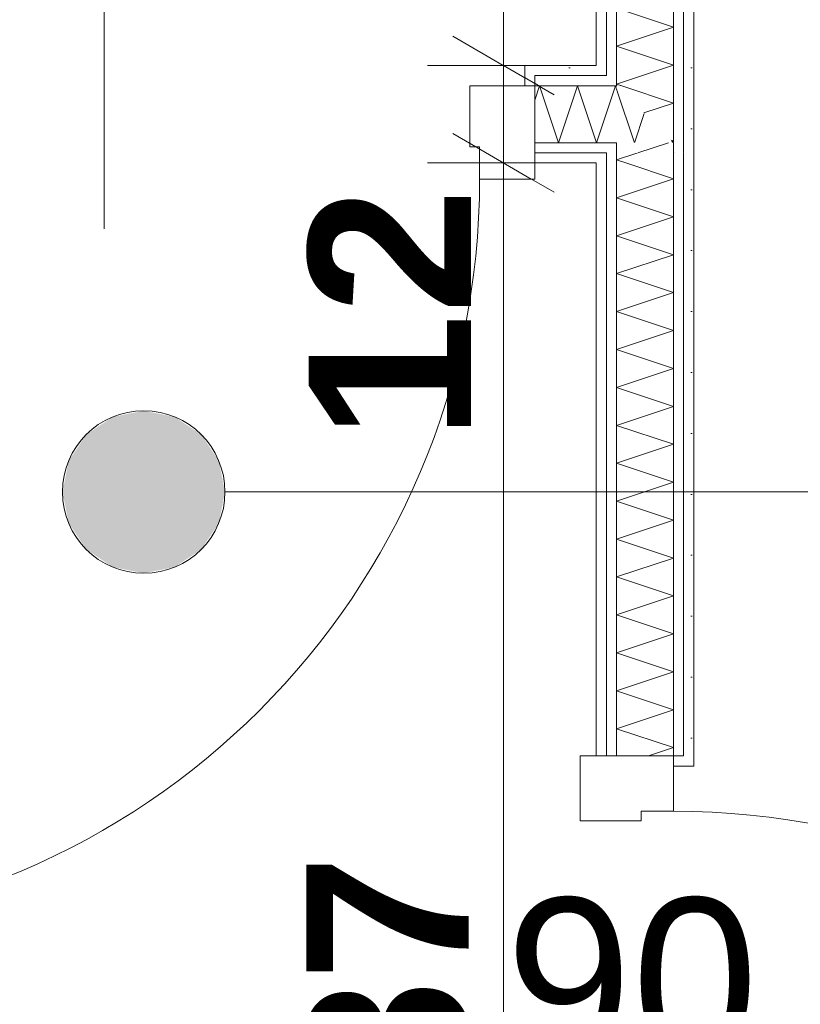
# Model space of a CAD drawing. Extents: x -7314 to 11761, y 144 to 9383.
# Tile 33 of 193: x 2738 to 2834, y 977 to 1099. Entities that reach past the tile are written whole.
import ezdxf
from ezdxf.xclip import XClip

# ---------------------------------------------------------------- set-up
doc = ezdxf.new("R2010")
doc.units = 0
doc.header["$MEASUREMENT"] = 0
doc.header["$XCLIPFRAME"] = 0
doc.linetypes.add('Wipeout_Contour', pattern=[20000, 0, -20000])
for name, color, linetype in [('FORMA - Arch 01 - 220-A Ściany', 7, 'Continuous'), ('FORMA - Arch 02 - Strefy', 7, 'Continuous'), ('FORMA - Arch 04 - Wymiary ogólne', 7, 'Continuous')]:
    doc.layers.add(name, color=color, linetype=linetype)
doc.styles.add('STYL_AUTOMATYCZNY_2', font='arial.ttf')
doc.styles.add('STYL_AUTOMATYCZNY_9', font='arial.ttf')
pattern_1 = [(0, (4185.3, -5972.398), (0, 7.5), [0, -7.5])]

# ---------------------------------------------------------------- blocks, each defined once
blk = doc.blocks.new('*X328')
at = {"layer": 'FORMA - Arch 01 - 220-A Ściany', "color": 7, "linetype": 'Continuous', "lineweight": 5, "ltscale": 0.025}
for p, q in [((2811.73, 1090.39), (2818.11, 1088.27)), ((2818.11, 1088.27), (2814.45, 1087.05)), ((2817.79, 1083.71), (2818.11, 1083.6)), ((2818.11, 1083.6), (2817.95, 1083.55))]:
    blk.add_line(p, q, dxfattribs=at)
blk = doc.blocks.new('*X329')
at = {"layer": 'FORMA - Arch 01 - 220-A Ściany', "color": 7, "linetype": 'Continuous', "lineweight": 5, "ltscale": 0.025}
for p, q in [((2811.11, 1099.94), (2818.11, 1097.6)), ((2818.11, 1097.6), (2811.11, 1095.27)), ((2811.11, 1095.27), (2818.11, 1092.94)), ((2818.11, 1092.94), (2811.11, 1090.6)), ((2811.11, 1090.6), (2811.73, 1090.39))]:
    blk.add_line(p, q, dxfattribs=at)
blk = doc.blocks.new('*X341')
at = {"layer": 'FORMA - Arch 01 - 220-A Ściany', "color": 7, "linetype": 'Continuous', "lineweight": 5, "ltscale": 0.025}
for p, q in [((2801.63, 1090.39), (2801.04, 1088.62)), ((2803.97, 1083.39), (2801.63, 1090.39)), ((2806.3, 1090.39), (2803.97, 1083.39)), ((2808.63, 1083.39), (2806.3, 1090.39)), ((2810.97, 1090.39), (2808.63, 1083.39)), ((2811.11, 1089.98), (2810.97, 1090.39))]:
    blk.add_line(p, q, dxfattribs=at)
blk = doc.blocks.new('*X342')
at = {"layer": 'FORMA - Arch 01 - 220-A Ściany', "color": 7, "linetype": 'Continuous', "lineweight": 5, "ltscale": 0.025}
for p, q in [((2813.3, 1083.39), (2811.11, 1089.98)), ((2814.5, 1087), (2813.3, 1083.39)), ((2817.97, 1083.39), (2817.9, 1083.6)), ((2818, 1083.5), (2817.97, 1083.39))]:
    blk.add_line(p, q, dxfattribs=at)
blk = doc.blocks.new('*X343')
at = {"layer": 'FORMA - Arch 01 - 220-A Ściany', "color": 7, "linetype": 'Continuous', "lineweight": 5, "ltscale": 0.025}
for p, q in [((2813.73, 1082.14), (2811.11, 1081.27)), ((2811.11, 1081.27), (2812.23, 1080.89))]:
    blk.add_line(p, q, dxfattribs=at)
blk = doc.blocks.new('*X344')
at = {"layer": 'FORMA - Arch 01 - 220-A Ściany', "color": 7, "linetype": 'Continuous', "lineweight": 5, "ltscale": 0.025}
blk.add_line((2817.48, 1083.39), (2813.73, 1082.14), dxfattribs=at)
blk = doc.blocks.new('*X348')
at = {"layer": 'FORMA - Arch 01 - 220-A Ściany', "color": 7, "linetype": 'Continuous', "lineweight": 5, "ltscale": 0.025}
for p, q in [((2812.23, 1080.89), (2818.11, 1078.94)), ((2818.11, 1078.94), (2811.11, 1076.6)), ((2811.11, 1076.6), (2818.11, 1074.27)), ((2818.11, 1074.27), (2811.11, 1071.94)), ((2811.11, 1071.94), (2818.11, 1069.6)), ((2818.11, 1069.6), (2811.11, 1067.27)), ((2811.11, 1067.27), (2818.11, 1064.94)), ((2818.11, 1064.94), (2811.11, 1062.6)), ((2811.11, 1062.6), (2818.11, 1060.27)), ((2818.11, 1060.27), (2811.11, 1057.94)), ((2811.11, 1057.94), (2818.11, 1055.6)), ((2818.11, 1055.6), (2811.11, 1053.27)), ((2811.11, 1053.27), (2818.11, 1050.94)), ((2818.11, 1050.94), (2811.11, 1048.6)), ((2811.11, 1048.6), (2818.11, 1046.27)), ((2818.11, 1046.27), (2811.11, 1043.94)), ((2811.11, 1043.94), (2818.11, 1041.6)), ((2818.11, 1041.6), (2811.11, 1039.27)), ((2811.11, 1039.27), (2818.11, 1036.94)), ((2818.11, 1036.94), (2811.11, 1034.6)), ((2811.11, 1034.6), (2818.11, 1032.27)), ((2818.11, 1032.27), (2811.11, 1029.94)), ((2811.11, 1029.94), (2818.11, 1027.6)), ((2818.11, 1027.6), (2811.11, 1025.27)), ((2811.11, 1025.27), (2818.11, 1022.94)), ((2818.11, 1022.94), (2811.11, 1020.6)), ((2811.11, 1020.6), (2818.11, 1018.27)), ((2818.11, 1018.27), (2811.11, 1015.94)), ((2811.11, 1015.94), (2818.11, 1013.6)), ((2818.11, 1013.6), (2811.11, 1011.27)), ((2811.11, 1011.27), (2818.11, 1008.94)), ((2818.11, 1008.94), (2815.05, 1007.92))]:
    blk.add_line(p, q, dxfattribs=at)
blk = doc.blocks.new('Rysunek_1_1', base_point=(4185.3, -5972.4))
at = {"layer": 'FORMA - Arch 01 - 220-A Ściany', "color": 7, "linetype": 'Continuous', "lineweight": 13, "ltscale": 0.025}
blk.add_arc((2818.11, 908.72), 92.4, 0, 90, dxfattribs=at)
at = {"color": 254, "linetype": 'Wipeout_Contour', "lineweight": 0, "ltscale": 9061.299385}
blk.add_wipeout([(2820.61, 1082.14), (2819.36, 1082.14), (2820.61, 1080.89)], dxfattribs=at).dxf.layer = 'FORMA - Arch 01 - 220-A Ściany'
at = {"color": 254, "linetype": 'Wipeout_Contour', "lineweight": 0, "ltscale": 12008.631401}
blk.add_wipeout([(2656.54, 1092.89), (2808.61, 1092.89), (2808.61, 1379.4), (2656.54, 1379.4)], dxfattribs=at).dxf.layer = 'FORMA - Arch 02 - Strefy'
at = {"color": 254, "linetype": 'Wipeout_Contour', "lineweight": 0, "ltscale": 11618.078845}
blk.add_wipeout([(2808.61, 878.27), (2808.61, 1080.89), (2656.54, 1080.89), (2656.54, 878.27)], dxfattribs=at).dxf.layer = 'FORMA - Arch 02 - Strefy'
at = {"linetype": 'Continuous', "lineweight": 13}
blk.add_hatch(color=7, dxfattribs=at).paths.add_polyline_path([(2742.9, 1040.4), (2743.66, 1036.57), (2745.83, 1033.33), (2749.07, 1031.16), (2752.9, 1030.4), (2756.72, 1031.16), (2759.97, 1033.33), (2762.14, 1036.57), (2762.9, 1040.4), (2762.14, 1044.23), (2759.97, 1047.47), (2756.72, 1049.64), (2752.9, 1050.4), (2749.07, 1049.64), (2745.83, 1047.47), (2743.66, 1044.23)])
at = {"layer": 'FORMA - Arch 01 - 220-A Ściany', "linetype": 'Continuous', "lineweight": 5}
h = blk.add_hatch(dxfattribs=at)
h.set_pattern_fill('Gips_0001', style=0, pattern_type=2)
h.set_pattern_definition(pattern_1)
h.paths.add_polyline_path([(2820.61, 1082.14), (2819.36, 1082.14), (2820.61, 1080.89)])
at = {"color": 7, "linetype": 'Continuous', "lineweight": 13, "ltscale": 0.025}
blk.add_circle((2752.9, 1040.4), 10, dxfattribs=at)
at = {"layer": 'FORMA - Arch 01 - 220-A Ściany', "color": 7, "linetype": 'Continuous', "lineweight": 15, "ltscale": 0.025}
blk.add_line((2748.04, 1164.42), (2748.04, 1072.8), dxfattribs=at)
at = {"layer": 'FORMA - Arch 01 - 220-A Ściany', "color": 7, "linetype": 'Continuous', "lineweight": 13, "ltscale": 0.025}
blk.add_arc((2701.84, 1078.89), 92.4, 270, 0, dxfattribs=at)
at = {"layer": 'FORMA - Arch 04 - Wymiary ogólne', "color": 154, "linetype": 'Continuous', "lineweight": 13, "ltscale": 0.025}
blk.add_line((2797.19, 1092.89), (2797.19, 1224.04), dxfattribs=at)
at = {"layer": 'FORMA - Arch 04 - Wymiary ogólne', "color": 154, "linetype": 'Continuous', "lineweight": 13, "char_height": 20, "attachment_point": 7, "rotation": 90, "style": 'STYL_AUTOMATYCZNY_9'}
for s, insert, width in [('\\A1;{\\pql;\\fArial|b1|i0|c238|p0;\\W1.000000;12}', (2793.19, 1046.77), 30.509), ('\\A1;{\\pql;\\fArial|b1|i0|c238|p0;\\W1.000000;187}', (2793.19, 949.14), 45.7634)]:
    blk.add_mtext(s, dxfattribs=dict(at, insert=insert, width=width))
at = {"color": 254, "linetype": 'Wipeout_Contour', "lineweight": 0, "ltscale": 9041.788496}
blk.add_wipeout([(2808.61, 1091.64), (2809.86, 1091.64), (2808.61, 1092.89)], dxfattribs=at).dxf.layer = 'FORMA - Arch 01 - 220-A Ściany'
at = {"color": 254, "linetype": 'Wipeout_Contour', "lineweight": 0, "ltscale": 12024.453078}
blk.add_wipeout([(2801.04, 1082.14), (2801.04, 1080.89), (2808.61, 1080.89), (2808.61, 1082.14)], dxfattribs=at).dxf.layer = 'FORMA - Arch 01 - 220-A Ściany'
at = {"layer": 'FORMA - Arch 01 - 220-A Ściany', "linetype": 'Continuous', "lineweight": 5}
h = blk.add_hatch(dxfattribs=at)
h.set_pattern_fill('Gips_0001', style=0, pattern_type=2)
h.set_pattern_definition(pattern_1)
h.paths.add_polyline_path([(2808.61, 1091.64), (2809.86, 1091.64), (2808.61, 1092.89)])
h = blk.add_hatch(dxfattribs=at)
h.set_pattern_fill('Gips_0001', style=0, pattern_type=2)
h.set_pattern_definition(pattern_1)
h.paths.add_polyline_path([(2801.04, 1082.14), (2801.04, 1080.89), (2808.61, 1080.89), (2808.61, 1082.14)])
at = {"color": 254, "linetype": 'Wipeout_Contour', "lineweight": 0, "ltscale": 12319.475056}
blk.add_wipeout([(2820.61, 1379.4), (2819.36, 1379.4), (2819.36, 1082.14), (2820.61, 1082.14)], dxfattribs=at).dxf.layer = 'FORMA - Arch 01 - 220-A Ściany'
at = {"layer": 'FORMA - Arch 01 - 220-A Ściany', "linetype": 'Continuous', "lineweight": 5}
h = blk.add_hatch(dxfattribs=at)
h.set_pattern_fill('Gips_0001', style=0, pattern_type=2)
h.set_pattern_definition(pattern_1)
h.paths.add_polyline_path([(2820.61, 1379.4), (2819.36, 1379.4), (2819.36, 1082.14), (2820.61, 1082.14)])
at = {"layer": 'FORMA - Arch 01 - 220-A Ściany', "color": 7, "linetype": 'Continuous', "lineweight": 15, "ltscale": 0.025, "flags": 128}
blk.add_lwpolyline([(2820.61, 1080.89), (2820.61, 1379.4)], dxfattribs=at)
at = {"color": 254, "linetype": 'Wipeout_Contour', "lineweight": 0, "ltscale": 9043.926497}
blk.add_wipeout([(2809.86, 1090.39), (2811.11, 1090.39), (2809.86, 1091.64)], dxfattribs=at).dxf.layer = 'FORMA - Arch 01 - 220-A Ściany'
at = {"color": 254, "linetype": 'Wipeout_Contour', "lineweight": 0, "ltscale": 12040.901019}
blk.add_wipeout([(2809.86, 1082.14), (2808.61, 1082.14), (2808.61, 1080.89), (2809.86, 1080.89)], dxfattribs=at).dxf.layer = 'FORMA - Arch 01 - 220-A Ściany'
at = {"layer": 'FORMA - Arch 01 - 220-A Ściany', "linetype": 'Continuous', "lineweight": 5}
h = blk.add_hatch(dxfattribs=at)
h.set_pattern_fill('Gips_0001', style=0, pattern_type=2)
h.set_pattern_definition(pattern_1)
h.paths.add_polyline_path([(2809.86, 1090.39), (2811.11, 1090.39), (2809.86, 1091.64)])
h = blk.add_hatch(dxfattribs=at)
h.set_pattern_fill('Gips_0001', style=0, pattern_type=2)
h.set_pattern_definition(pattern_1)
h.paths.add_polyline_path([(2809.86, 1082.14), (2808.61, 1082.14), (2808.61, 1080.89), (2809.86, 1080.89)])
at = {"layer": 'FORMA - Arch 01 - 220-A Ściany', "color": 7, "linetype": 'Continuous', "lineweight": 15, "ltscale": 0.025, "flags": 128}
blk.add_lwpolyline([(2801.04, 1080.89), (2808.61, 1080.89)], dxfattribs=at)
at = {"color": 254, "linetype": 'Wipeout_Contour', "lineweight": 0, "ltscale": 9059.142717}
blk.add_wipeout([(2819.36, 1083.39), (2818.11, 1083.39), (2819.36, 1082.14)], dxfattribs=at).dxf.layer = 'FORMA - Arch 01 - 220-A Ściany'
at = {"layer": 'FORMA - Arch 01 - 220-A Ściany', "linetype": 'Continuous', "lineweight": 5}
h = blk.add_hatch(dxfattribs=at)
h.set_pattern_fill('Gips_0001', style=0, pattern_type=2)
h.set_pattern_definition(pattern_1)
h.paths.add_polyline_path([(2819.36, 1083.39), (2818.11, 1083.39), (2819.36, 1082.14)])
at = {"color": 254, "linetype": 'Wipeout_Contour', "lineweight": 0, "ltscale": 9042.836871}
blk.add_wipeout([(2808.61, 1092.89), (2809.86, 1091.64), (2809.86, 1092.89)], dxfattribs=at).dxf.layer = 'FORMA - Arch 01 - 220-A Ściany'
at = {"color": 254, "linetype": 'Wipeout_Contour', "lineweight": 0, "ltscale": 12028.585432}
blk.add_wipeout([(2801.04, 1082.14), (2809.86, 1082.14), (2809.86, 1083.39), (2801.04, 1083.39)], dxfattribs=at).dxf.layer = 'FORMA - Arch 01 - 220-A Ściany'
at = {"layer": 'FORMA - Arch 01 - 220-A Ściany', "linetype": 'Continuous', "lineweight": 5}
h = blk.add_hatch(dxfattribs=at)
h.set_pattern_fill('Gips_0001', style=0, pattern_type=2)
h.set_pattern_definition(pattern_1)
h.paths.add_polyline_path([(2808.61, 1092.89), (2809.86, 1091.64), (2809.86, 1092.89)])
h = blk.add_hatch(dxfattribs=at)
h.set_pattern_fill('Gips_0001', style=0, pattern_type=2)
h.set_pattern_definition(pattern_1)
h.paths.add_polyline_path([(2801.04, 1082.14), (2809.86, 1082.14), (2809.86, 1083.39), (2801.04, 1083.39)])
at = {"layer": 'FORMA - Arch 01 - 220-A Ściany', "color": 7, "linetype": 'Continuous', "lineweight": 15, "ltscale": 0.025}
blk.add_line((2801.04, 1082.14), (2801.04, 1080.89), dxfattribs=at)
at = {"color": 254, "linetype": 'Wipeout_Contour', "lineweight": 0, "ltscale": 12315.792027}
blk.add_wipeout([(2819.36, 1379.4), (2818.11, 1379.4), (2818.11, 1083.39), (2819.36, 1083.39)], dxfattribs=at).dxf.layer = 'FORMA - Arch 01 - 220-A Ściany'
at = {"layer": 'FORMA - Arch 01 - 220-A Ściany', "linetype": 'Continuous', "lineweight": 5}
h = blk.add_hatch(dxfattribs=at)
h.set_pattern_fill('Gips_0001', style=0, pattern_type=2)
h.set_pattern_definition(pattern_1)
h.paths.add_polyline_path([(2819.36, 1379.4), (2818.11, 1379.4), (2818.11, 1083.39), (2819.36, 1083.39)])
at = {"layer": 'FORMA - Arch 01 - 220-A Ściany', "color": 7, "linetype": 'Continuous', "lineweight": 13, "ltscale": 0.025}
for p, q in [((2819.36, 1083.39), (2819.36, 1379.4)), ((2819.36, 1082.14), (2819.36, 1083.39))]:
    blk.add_line(p, q, dxfattribs=at)
at = {"color": 254, "linetype": 'Wipeout_Contour', "lineweight": 0, "ltscale": 12157.280538}
blk.add_wipeout([(2808.61, 1224.04), (2808.61, 1092.89), (2809.86, 1092.89), (2809.86, 1224.04)], dxfattribs=at).dxf.layer = 'FORMA - Arch 01 - 220-A Ściany'
at = {"color": 254, "linetype": 'Wipeout_Contour', "lineweight": 0, "ltscale": 9044.973795}
blk.add_wipeout([(2809.86, 1091.64), (2811.11, 1090.39), (2811.11, 1091.64)], dxfattribs=at).dxf.layer = 'FORMA - Arch 01 - 220-A Ściany'
at = {"layer": 'FORMA - Arch 01 - 220-A Ściany', "linetype": 'Continuous', "lineweight": 5}
h = blk.add_hatch(dxfattribs=at)
h.set_pattern_fill('Gips_0001', style=0, pattern_type=2)
h.set_pattern_definition(pattern_1)
h.paths.add_polyline_path([(2808.61, 1224.04), (2808.61, 1092.89), (2809.86, 1092.89), (2809.86, 1224.04)])
h = blk.add_hatch(dxfattribs=at)
h.set_pattern_fill('Gips_0001', style=0, pattern_type=2)
h.set_pattern_definition(pattern_1)
h.paths.add_polyline_path([(2809.86, 1091.64), (2811.11, 1090.39), (2811.11, 1091.64)])
at = {"layer": 'FORMA - Arch 01 - 220-A Ściany', "color": 7, "linetype": 'Continuous', "lineweight": 15, "ltscale": 0.025, "flags": 128}
blk.add_lwpolyline([(2808.61, 1224.04), (2808.61, 1092.89)], dxfattribs=at)
at = {"color": 254, "linetype": 'Wipeout_Contour', "lineweight": 0, "ltscale": 9060.260266}
blk.add_wipeout([(2819.36, 1082.14), (2819.36, 1080.89), (2820.61, 1080.89)], dxfattribs=at).dxf.layer = 'FORMA - Arch 01 - 220-A Ściany'
at = {"layer": 'FORMA - Arch 01 - 220-A Ściany', "linetype": 'Continuous', "lineweight": 5}
h = blk.add_hatch(dxfattribs=at)
h.set_pattern_fill('Gips_0001', style=0, pattern_type=2)
h.set_pattern_definition(pattern_1)
h.paths.add_polyline_path([(2819.36, 1082.14), (2819.36, 1080.89), (2820.61, 1080.89)])
at = {"color": 254, "linetype": 'Wipeout_Contour', "lineweight": 0, "ltscale": 12161.995255}
blk.add_wipeout([(2809.86, 1225.29), (2809.86, 1091.64), (2811.11, 1091.64), (2811.11, 1225.29)], dxfattribs=at).dxf.layer = 'FORMA - Arch 01 - 220-A Ściany'
at = {"color": 254, "linetype": 'Wipeout_Contour', "lineweight": 0, "ltscale": 12039.990166}
blk.add_wipeout([(2801.04, 1092.89), (2801.04, 1091.64), (2808.61, 1091.64), (2808.61, 1092.89)], dxfattribs=at).dxf.layer = 'FORMA - Arch 01 - 220-A Ściany'
at = {"color": 254, "linetype": 'Wipeout_Contour', "lineweight": 0, "ltscale": 9055.767987}
blk.add_wipeout([(2811.11, 1090.39), (2818.11, 1083.39), (2818.11, 1090.39)], dxfattribs=at).dxf.layer = 'FORMA - Arch 01 - 220-A Ściany'
at = {"layer": 'FORMA - Arch 01 - 220-A Ściany', "linetype": 'Continuous', "lineweight": 5}
h = blk.add_hatch(dxfattribs=at)
h.set_pattern_fill('Gips_0001', style=0, pattern_type=2)
h.set_pattern_definition(pattern_1)
h.paths.add_polyline_path([(2809.86, 1225.29), (2809.86, 1091.64), (2811.11, 1091.64), (2811.11, 1225.29)])
h = blk.add_hatch(dxfattribs=at)
h.set_pattern_fill('Gips_0001', style=0, pattern_type=2)
h.set_pattern_definition(pattern_1)
h.paths.add_polyline_path([(2801.04, 1092.89), (2801.04, 1091.64), (2808.61, 1091.64), (2808.61, 1092.89)])
at = {"layer": 'FORMA - Arch 01 - 220-A Ściany', "color": 7, "linetype": 'Continuous', "lineweight": 13, "ltscale": 0.025}
blk.add_line((2809.86, 1225.29), (2809.86, 1091.64), dxfattribs=at)
at = {"color": 7, "linetype": 'Continuous', "lineweight": 13, "ltscale": 0.025}
blk.add_blockref('*X328', (0, 0), dxfattribs=at)
at = {"color": 254, "linetype": 'Wipeout_Contour', "lineweight": 0, "ltscale": 12047.363914}
blk.add_wipeout([(2811.11, 1083.39), (2809.86, 1083.39), (2809.86, 1082.14), (2811.11, 1082.14)], dxfattribs=at).dxf.layer = 'FORMA - Arch 01 - 220-A Ściany'
at = {"layer": 'FORMA - Arch 01 - 220-A Ściany', "linetype": 'Continuous', "lineweight": 5}
h = blk.add_hatch(dxfattribs=at)
h.set_pattern_fill('Gips_0001', style=0, pattern_type=2)
h.set_pattern_definition(pattern_1)
h.paths.add_polyline_path([(2811.11, 1083.39), (2809.86, 1083.39), (2809.86, 1082.14), (2811.11, 1082.14)])
at = {"layer": 'FORMA - Arch 01 - 220-A Ściany', "color": 7, "linetype": 'Continuous', "lineweight": 13, "ltscale": 0.025}
for p, q in [((2801.04, 1082.14), (2809.86, 1082.14)), ((2809.86, 1082.14), (2809.86, 1080.89))]:
    blk.add_line(p, q, dxfattribs=at)
at = {"color": 254, "linetype": 'Wipeout_Contour', "lineweight": 0, "ltscale": 12177.344631}
blk.add_wipeout([(2811.11, 1226.54), (2811.11, 1090.39), (2818.11, 1090.39), (2818.11, 1226.54)], dxfattribs=at).dxf.layer = 'FORMA - Arch 01 - 220-A Ściany'
at = {"layer": 'FORMA - Arch 01 - 220-A Ściany', "color": 7, "linetype": 'Continuous', "lineweight": 13, "ltscale": 0.025}
for p, q in [((2811.11, 1226.54), (2811.11, 1090.39)), ((2818.11, 1090.39), (2818.11, 1226.54)), ((2809.86, 1090.39), (2811.11, 1090.39)), ((2818.11, 1083.39), (2818.11, 1090.39))]:
    blk.add_line(p, q, dxfattribs=at)
at = {"color": 7, "linetype": 'Continuous', "lineweight": 13, "ltscale": 0.025}
blk.add_blockref('*X329', (0, 0), dxfattribs=at)
at = {"color": 254, "linetype": 'Wipeout_Contour', "lineweight": 0, "ltscale": 12040.506947}
blk.add_wipeout([(2801.04, 1090.39), (2809.86, 1090.39), (2809.86, 1091.64), (2801.04, 1091.64)], dxfattribs=at).dxf.layer = 'FORMA - Arch 01 - 220-A Ściany'
at = {"color": 254, "linetype": 'Wipeout_Contour', "lineweight": 0, "ltscale": 9058.102523}
blk.add_wipeout([(2818.11, 1083.39), (2818.11, 1082.14), (2819.36, 1082.14)], dxfattribs=at).dxf.layer = 'FORMA - Arch 01 - 220-A Ściany'
at = {"layer": 'FORMA - Arch 01 - 220-A Ściany', "linetype": 'Continuous', "lineweight": 5}
h = blk.add_hatch(dxfattribs=at)
h.set_pattern_fill('Gips_0001', style=0, pattern_type=2)
h.set_pattern_definition(pattern_1)
h.paths.add_polyline_path([(2801.04, 1090.39), (2809.86, 1090.39), (2809.86, 1091.64), (2801.04, 1091.64)])
h = blk.add_hatch(dxfattribs=at)
h.set_pattern_fill('Gips_0001', style=0, pattern_type=2)
h.set_pattern_definition(pattern_1)
h.paths.add_polyline_path([(2818.11, 1083.39), (2818.11, 1082.14), (2819.36, 1082.14)])
at = {"layer": 'FORMA - Arch 01 - 220-A Ściany', "color": 7, "linetype": 'Continuous', "lineweight": 13, "ltscale": 0.025}
blk.add_line((2819.36, 1080.89), (2819.36, 1082.14), dxfattribs=at)
blk.add_point((2818.11, 1082.14), dxfattribs=at)
at = {"color": 254, "linetype": 'Wipeout_Contour', "lineweight": 0, "ltscale": 12036.874133}
blk.add_wipeout([(2801.04, 1090.39), (2801.04, 1083.39), (2811.11, 1083.39), (2811.11, 1090.39)], dxfattribs=at).dxf.layer = 'FORMA - Arch 01 - 220-A Ściany'
at = {"layer": 'FORMA - Arch 01 - 220-A Ściany', "color": 7, "linetype": 'Continuous', "lineweight": 15, "ltscale": 0.025}
blk.add_line((2801.04, 1083.39), (2801.04, 1082.14), dxfattribs=at)
at = {"color": 7, "linetype": 'Continuous', "lineweight": 13, "ltscale": 0.025}
blk.add_blockref('*X341', (0, 0), dxfattribs=at)
at = {"color": 254, "linetype": 'Wipeout_Contour', "lineweight": 0, "ltscale": 15028.439148}
blk.add_wipeout([(2799.79, 1092.89), (2799.79, 1090.39), (2801.04, 1090.39), (2801.04, 1091.64), (2801.04, 1092.89)], dxfattribs=at).dxf.layer = 'FORMA - Arch 01 - 220-A Ściany'
at = {"color": 254, "linetype": 'Wipeout_Contour', "lineweight": 0, "ltscale": 9047.288936}
blk.add_wipeout([(2811.11, 1083.39), (2818.11, 1083.39), (2811.11, 1090.39)], dxfattribs=at).dxf.layer = 'FORMA - Arch 01 - 220-A Ściany'
at = {"layer": 'FORMA - Arch 01 - 220-A Ściany', "linetype": 'Continuous', "lineweight": 5}
h = blk.add_hatch(dxfattribs=at)
h.set_pattern_fill('Gips_0001', style=0, pattern_type=2)
h.set_pattern_definition(pattern_1)
h.paths.add_polyline_path([(2799.79, 1092.89), (2799.79, 1090.39), (2801.04, 1090.39), (2801.04, 1091.64), (2801.04, 1092.89)])
at = {"layer": 'FORMA - Arch 01 - 220-A Ściany', "color": 7, "linetype": 'Continuous', "lineweight": 15, "ltscale": 0.025}
for p, q in [((2799.79, 1090.39), (2799.79, 1092.89)), ((2801.04, 1092.89), (2799.79, 1092.89)), ((2801.04, 1092.89), (2799.79, 1092.89)), ((2801.04, 1090.39), (2799.79, 1090.39)), ((2801.04, 1090.39), (2801.04, 1083.39))]:
    blk.add_line(p, q, dxfattribs=at)
at = {"layer": 'FORMA - Arch 01 - 220-A Ściany', "color": 7, "linetype": 'Continuous', "lineweight": 13, "ltscale": 0.025}
for p, q in [((2809.86, 1091.64), (2801.04, 1091.64)), ((2801.04, 1091.64), (2801.04, 1090.39)), ((2809.86, 1090.39), (2801.04, 1090.39)), ((2809.86, 1090.39), (2811.11, 1090.39)), ((2801.04, 1083.39), (2811.11, 1083.39)), ((2811.11, 1083.39), (2811.11, 1082.14)), ((2818.11, 1082.14), (2818.11, 1083.39))]:
    blk.add_line(p, q, dxfattribs=at)
at = {"layer": 'FORMA - Arch 01 - 220-A Ściany', "color": 7, "linetype": 'Continuous', "lineweight": 15, "ltscale": 0.025, "flags": 128}
blk.add_lwpolyline([(2808.61, 1092.89), (2801.04, 1092.89)], dxfattribs=at)
at = {"layer": 'FORMA - Arch 01 - 220-A Ściany', "color": 7, "linetype": 'Continuous', "lineweight": 13, "ltscale": 0.025}
blk.add_point((2811.11, 1090.39), dxfattribs=at)
at = {"layer": 'FORMA - Arch 04 - Wymiary ogólne', "color": 154, "linetype": 'Continuous', "lineweight": 13, "ltscale": 0.025}
blk.add_line((2806.57, 1092.89), (2787.82, 1092.89), dxfattribs=at)
at = {"color": 7, "linetype": 'Continuous', "lineweight": 13, "ltscale": 0.025}
blk.add_blockref('*X342', (0, 0), dxfattribs=at)
at = {"color": 254, "linetype": 'Wipeout_Contour', "lineweight": 0, "ltscale": 17993.968992}
blk.add_wipeout([(2793.04, 1090.39), (2793.04, 1082.89), (2794.24, 1082.89), (2794.24, 1078.89), (2801.04, 1078.89), (2801.04, 1090.39)], dxfattribs=at).dxf.layer = 'FORMA - Arch 01 - 220-A Ściany'
at = {"color": 254, "linetype": 'Wipeout_Contour', "lineweight": 0, "ltscale": 12045.5673}
blk.add_wipeout([(2811.11, 1082.14), (2809.86, 1082.14), (2809.86, 1080.89), (2811.11, 1080.89)], dxfattribs=at).dxf.layer = 'FORMA - Arch 01 - 220-A Ściany'
at = {"layer": 'FORMA - Arch 01 - 220-A Ściany', "linetype": 'Continuous', "lineweight": 5}
h = blk.add_hatch(dxfattribs=at)
h.set_pattern_fill('Gips_0001', style=0, pattern_type=2)
h.set_pattern_definition(pattern_1)
h.paths.add_polyline_path([(2811.11, 1082.14), (2809.86, 1082.14), (2809.86, 1080.89), (2811.11, 1080.89)])
at = {"layer": 'FORMA - Arch 01 - 220-A Ściany', "color": 7, "linetype": 'Continuous', "lineweight": 15, "ltscale": 0.025}
for p, q in [((2799.79, 1090.39), (2799.79, 1092.89)), ((2793.04, 1090.39), (2793.04, 1082.89)), ((2801.04, 1090.39), (2793.04, 1090.39)), ((2801.04, 1078.89), (2801.04, 1090.39)), ((2801.04, 1090.39), (2801.04, 1083.39)), ((2801.04, 1090.39), (2801.04, 1083.39)), ((2801.04, 1083.39), (2801.04, 1082.14)), ((2801.04, 1083.39), (2801.04, 1082.14)), ((2793.04, 1082.89), (2794.24, 1082.89)), ((2794.24, 1082.89), (2794.24, 1078.89)), ((2801.04, 1082.14), (2801.04, 1080.89)), ((2801.04, 1082.14), (2801.04, 1080.89)), ((2794.24, 1078.89), (2801.04, 1078.89))]:
    blk.add_line(p, q, dxfattribs=at)
at = {"layer": 'FORMA - Arch 04 - Wymiary ogólne', "color": 154, "linetype": 'Continuous', "lineweight": 13, "ltscale": 0.025}
for p, q in [((2790.94, 1096.5), (2803.44, 1089.28)), ((2797.19, 1080.89), (2797.19, 1092.89)), ((2790.94, 1084.5), (2803.44, 1077.28)), ((2806.57, 1080.89), (2787.82, 1080.89)), ((2797.19, 893.66), (2797.19, 1080.89))]:
    blk.add_line(p, q, dxfattribs=at)
at = {"color": 254, "linetype": 'Wipeout_Contour', "lineweight": 0, "ltscale": 12060.968297}
blk.add_wipeout([(2818.11, 1082.14), (2811.11, 1082.14), (2811.11, 1080.89), (2818.11, 1080.89)], dxfattribs=at).dxf.layer = 'FORMA - Arch 01 - 220-A Ściany'
at = {"color": 254, "linetype": 'Wipeout_Contour', "lineweight": 0, "ltscale": 11989.13716}
blk.add_wipeout([(2809.86, 1080.89), (2808.61, 1080.89), (2808.61, 1007.92), (2809.86, 1007.92)], dxfattribs=at).dxf.layer = 'FORMA - Arch 01 - 220-A Ściany'
at = {"layer": 'FORMA - Arch 01 - 220-A Ściany', "linetype": 'Continuous', "lineweight": 5}
h = blk.add_hatch(dxfattribs=at)
h.set_pattern_fill('Gips_0001', style=0, pattern_type=2)
h.set_pattern_definition(pattern_1)
h.paths.add_polyline_path([(2809.86, 1080.89), (2808.61, 1080.89), (2808.61, 1007.92), (2809.86, 1007.92)])
at = {"layer": 'FORMA - Arch 01 - 220-A Ściany', "color": 7, "linetype": 'Continuous', "lineweight": 15, "ltscale": 0.025, "flags": 128}
blk.add_lwpolyline([(2808.61, 1080.89), (2808.61, 1007.92)], dxfattribs=at)
at = {"color": 7, "linetype": 'Continuous', "lineweight": 13, "ltscale": 0.025}
blk.add_blockref('*X343', (0, 0), dxfattribs=at)
at = {"color": 254, "linetype": 'Wipeout_Contour', "lineweight": 0, "ltscale": 12076.37145}
blk.add_wipeout([(2819.36, 1082.14), (2818.11, 1082.14), (2818.11, 1080.89), (2819.36, 1080.89)], dxfattribs=at).dxf.layer = 'FORMA - Arch 01 - 220-A Ściany'
at = {"layer": 'FORMA - Arch 01 - 220-A Ściany', "linetype": 'Continuous', "lineweight": 5}
h = blk.add_hatch(dxfattribs=at)
h.set_pattern_fill('Gips_0001', style=0, pattern_type=2)
h.set_pattern_definition(pattern_1)
h.paths.add_polyline_path([(2819.36, 1082.14), (2818.11, 1082.14), (2818.11, 1080.89), (2819.36, 1080.89)])
at = {"color": 254, "linetype": 'Wipeout_Contour', "lineweight": 0, "ltscale": 11993.823671}
blk.add_wipeout([(2809.86, 1080.89), (2809.86, 1007.92), (2811.11, 1007.92), (2811.11, 1080.89)], dxfattribs=at).dxf.layer = 'FORMA - Arch 01 - 220-A Ściany'
at = {"layer": 'FORMA - Arch 01 - 220-A Ściany', "linetype": 'Continuous', "lineweight": 5}
h = blk.add_hatch(dxfattribs=at)
h.set_pattern_fill('Gips_0001', style=0, pattern_type=2)
h.set_pattern_definition(pattern_1)
h.paths.add_polyline_path([(2809.86, 1080.89), (2809.86, 1007.92), (2811.11, 1007.92), (2811.11, 1080.89)])
at = {"layer": 'FORMA - Arch 01 - 220-A Ściany', "color": 7, "linetype": 'Continuous', "lineweight": 13, "ltscale": 0.025}
for p, q in [((2809.86, 1082.14), (2809.86, 1080.89)), ((2809.86, 1080.89), (2809.86, 1007.92))]:
    blk.add_line(p, q, dxfattribs=at)
at = {"layer": 'FORMA - Arch 01 - 220-A Ściany', "color": 7, "linetype": 'Continuous', "lineweight": 15, "ltscale": 0.025}
blk.add_line((2809.86, 1007.92), (2808.61, 1007.92), dxfattribs=at)
at = {"color": 254, "linetype": 'Wipeout_Contour', "lineweight": 0, "ltscale": 12062.762619}
blk.add_wipeout([(2818.11, 1083.39), (2811.11, 1083.39), (2811.11, 1082.14), (2818.11, 1082.14)], dxfattribs=at).dxf.layer = 'FORMA - Arch 01 - 220-A Ściany'
at = {"color": 254, "linetype": 'Wipeout_Contour', "lineweight": 0, "ltscale": 12029.449363}
blk.add_wipeout([(2819.36, 1007.92), (2820.61, 1007.92), (2820.61, 1080.89), (2819.36, 1080.89)], dxfattribs=at).dxf.layer = 'FORMA - Arch 01 - 220-A Ściany'
at = {"layer": 'FORMA - Arch 01 - 220-A Ściany', "linetype": 'Continuous', "lineweight": 5}
h = blk.add_hatch(dxfattribs=at)
h.set_pattern_fill('Gips_0001', style=0, pattern_type=2)
h.set_pattern_definition(pattern_1)
h.paths.add_polyline_path([(2819.36, 1007.92), (2820.61, 1007.92), (2820.61, 1080.89), (2819.36, 1080.89)])
at = {"layer": 'FORMA - Arch 01 - 220-A Ściany', "color": 7, "linetype": 'Continuous', "lineweight": 13, "ltscale": 0.025}
for p, q in [((2811.11, 1083.39), (2811.11, 1082.14)), ((2818.11, 1082.14), (2818.11, 1083.39))]:
    blk.add_line(p, q, dxfattribs=at)
at = {"color": 7, "linetype": 'Continuous', "lineweight": 13, "ltscale": 0.025}
blk.add_blockref('*X344', (0, 0), dxfattribs=at)
at = {"color": 254, "linetype": 'Wipeout_Contour', "lineweight": 0, "ltscale": 12024.76094}
blk.add_wipeout([(2819.36, 1080.89), (2818.11, 1080.89), (2818.11, 1007.92), (2819.36, 1007.92)], dxfattribs=at).dxf.layer = 'FORMA - Arch 01 - 220-A Ściany'
at = {"layer": 'FORMA - Arch 01 - 220-A Ściany', "linetype": 'Continuous', "lineweight": 5}
h = blk.add_hatch(dxfattribs=at)
h.set_pattern_fill('Gips_0001', style=0, pattern_type=2)
h.set_pattern_definition(pattern_1)
h.paths.add_polyline_path([(2819.36, 1080.89), (2818.11, 1080.89), (2818.11, 1007.92), (2819.36, 1007.92)])
at = {"layer": 'FORMA - Arch 01 - 220-A Ściany', "color": 7, "linetype": 'Continuous', "lineweight": 13, "ltscale": 0.025}
blk.add_line((2819.36, 1080.89), (2819.36, 1082.14), dxfattribs=at)
at = {"color": 254, "linetype": 'Wipeout_Contour', "lineweight": 0, "ltscale": 12009.291264}
blk.add_wipeout([(2818.11, 1080.89), (2811.11, 1080.89), (2811.11, 1007.92), (2818.11, 1007.92)], dxfattribs=at).dxf.layer = 'FORMA - Arch 01 - 220-A Ściany'
at = {"color": 7, "linetype": 'Continuous', "lineweight": 13, "ltscale": 0.025}
blk.add_line((2858.69, 1040.4), (2762.9, 1040.4), dxfattribs=at)
at = {"layer": 'FORMA - Arch 01 - 220-A Ściany', "color": 7, "linetype": 'Continuous', "lineweight": 13, "ltscale": 0.025}
for p, q in [((2811.11, 1082.14), (2811.11, 1080.89)), ((2818.11, 1080.89), (2818.11, 1082.14)), ((2811.11, 1080.89), (2811.11, 1007.92))]:
    blk.add_line(p, q, dxfattribs=at)
at = {"layer": 'FORMA - Arch 01 - 220-A Ściany', "color": 7, "linetype": 'Continuous', "lineweight": 15, "ltscale": 0.025}
blk.add_line((2811.11, 1007.92), (2809.86, 1007.92), dxfattribs=at)
at = {"color": 7, "linetype": 'Continuous', "lineweight": 13, "ltscale": 0.025}
blk.add_blockref('*X348', (0, 0), dxfattribs=at)
at = {"layer": 'FORMA - Arch 01 - 220-A Ściany', "color": 7, "linetype": 'Continuous', "lineweight": 13, "insert": (2797.45, 964.58), "char_height": 20, "attachment_point": 7, "style": 'STYL_AUTOMATYCZNY_2'}
blk.add_mtext('\\A1;{\\pql;\\pt0;\\fArial|b0|i0|c238|p0;\\W1.000000;90\\fArial|b0|i0|c238|p0;\\W1.000000;\\A1{\\H.66x;\\S^  ;}\\fArial|b0|i0|c238|p0;\\W1.000000;\\fArial|b0|i0|c238|p0;\\W1.000000;}', dxfattribs=at)
at = {"color": 254, "linetype": 'Wipeout_Contour', "lineweight": 0, "ltscale": 14969.846685}
blk.add_wipeout([(2820.61, 1007.92), (2819.36, 1007.92), (2818.11, 1007.92), (2818.11, 1006.67), (2820.61, 1006.67)], dxfattribs=at).dxf.layer = 'FORMA - Arch 01 - 220-A Ściany'
at = {"layer": 'FORMA - Arch 01 - 220-A Ściany', "linetype": 'Continuous', "lineweight": 5}
h = blk.add_hatch(dxfattribs=at)
h.set_pattern_fill('Gips_0001', style=0, pattern_type=2)
h.set_pattern_definition(pattern_1)
h.paths.add_polyline_path([(2820.61, 1007.92), (2819.36, 1007.92), (2818.11, 1007.92), (2818.11, 1006.67), (2820.61, 1006.67)])
at = {"layer": 'FORMA - Arch 01 - 220-A Ściany', "color": 7, "linetype": 'Continuous', "lineweight": 13, "ltscale": 0.025}
for p, q in [((2818.11, 1007.92), (2818.11, 1080.89)), ((2819.36, 1007.92), (2819.36, 1080.89)), ((2819.36, 1007.92), (2818.11, 1007.92))]:
    blk.add_line(p, q, dxfattribs=at)
at = {"layer": 'FORMA - Arch 01 - 220-A Ściany', "color": 7, "linetype": 'Continuous', "lineweight": 15, "ltscale": 0.025}
for p, q in [((2818.11, 1007.92), (2811.11, 1007.92)), ((2818.11, 1007.92), (2818.11, 1006.67)), ((2820.61, 1007.92), (2820.61, 1006.67)), ((2820.61, 1007.92), (2820.61, 1006.67)), ((2818.11, 1006.67), (2820.61, 1006.67))]:
    blk.add_line(p, q, dxfattribs=at)
at = {"layer": 'FORMA - Arch 01 - 220-A Ściany', "color": 7, "linetype": 'Continuous', "lineweight": 15, "ltscale": 0.025, "flags": 128}
blk.add_lwpolyline([(2820.61, 1007.92), (2820.61, 1080.89)], dxfattribs=at)
at = {"color": 254, "linetype": 'Wipeout_Contour', "lineweight": 0, "ltscale": 17917.903267}
blk.add_wipeout([(2806.61, 999.92), (2814.11, 999.92), (2814.11, 1001.12), (2818.11, 1001.12), (2818.11, 1007.92), (2806.61, 1007.92)], dxfattribs=at).dxf.layer = 'FORMA - Arch 01 - 220-A Ściany'
at = {"layer": 'FORMA - Arch 01 - 220-A Ściany', "color": 7, "linetype": 'Continuous', "lineweight": 15, "ltscale": 0.025}
for p, q in [((2818.11, 1007.92), (2806.61, 1007.92)), ((2806.61, 1007.92), (2806.61, 999.92)), ((2809.86, 1007.92), (2808.61, 1007.92)), ((2809.86, 1007.92), (2808.61, 1007.92)), ((2811.11, 1007.92), (2809.86, 1007.92)), ((2811.11, 1007.92), (2809.86, 1007.92)), ((2818.11, 1007.92), (2811.11, 1007.92)), ((2818.11, 1007.92), (2811.11, 1007.92)), ((2818.11, 1001.12), (2818.11, 1007.92)), ((2818.11, 1006.67), (2820.61, 1006.67)), ((2814.11, 999.92), (2814.11, 1001.12)), ((2814.11, 1001.12), (2818.11, 1001.12)), ((2806.61, 999.92), (2814.11, 999.92))]:
    blk.add_line(p, q, dxfattribs=at)
at = {"layer": 'FORMA - Arch 01 - 220-A Ściany', "color": 7, "linetype": 'Continuous', "lineweight": 13, "insert": (2797.45, 924.58), "char_height": 20, "attachment_point": 7, "style": 'STYL_AUTOMATYCZNY_2'}
blk.add_mtext('\\A1;{\\pql;\\pt0;\\fArial|b0|i0|c238|p0;\\W1.000000;200\\fArial|b0|i0|c238|p0;\\W1.000000;\\A1{\\H.66x;\\S^  ;}\\fArial|b0|i0|c238|p0;\\W1.000000;\\fArial|b0|i0|c238|p0;\\W1.000000;}', dxfattribs=at)

msp = doc.modelspace()

# ---------------------------------------------------------------- block references
at = {"lineweight": 20}
ref = msp.add_blockref('Rysunek_1_1', (4185.29965, -5972.39804), dxfattribs=at)
XClip(ref).set_block_clipping_path([(254.0251470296, 246.5573808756), (9689.7973583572, 9358.9497337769)])

doc.saveas('drawing.dxf')
